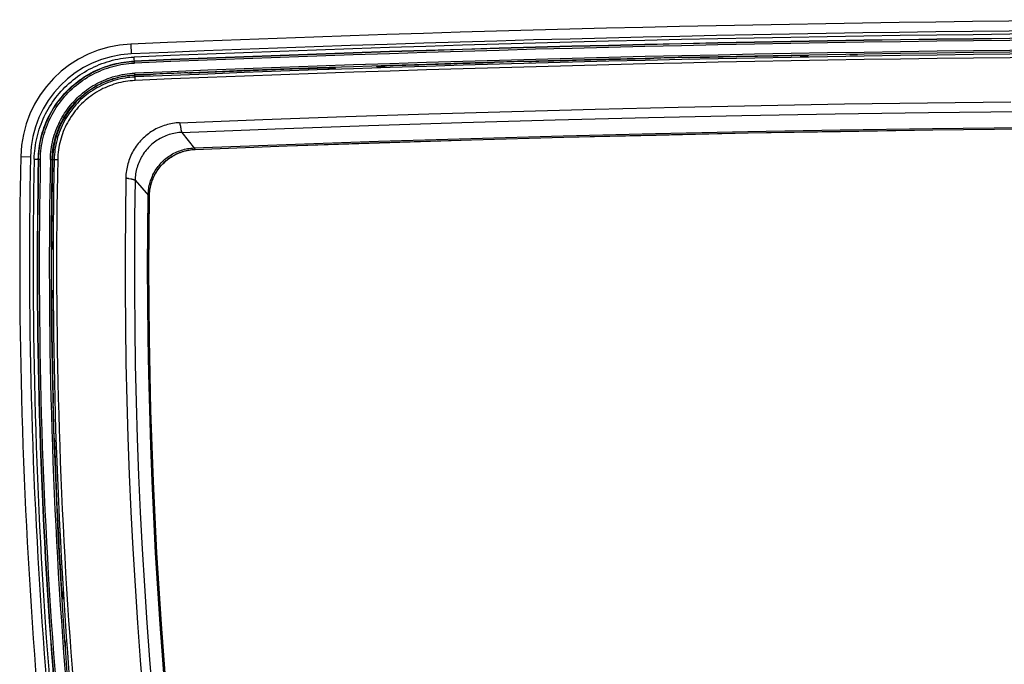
# Model space of a CAD drawing. Header units: centimetres. Extents: x 1912 to 37354, y 4932 to 6633.
# Tile 213 of 236: x 34832 to 34853, y 5990 to 6004. Entities that reach past the tile are written whole.
import ezdxf

# ---------------------------------------------------------------- set-up
doc = ezdxf.new("R2010")
doc.units = ezdxf.units.CM
doc.layers.add('$_urządzenia', color=250, linetype='Continuous')

# ---------------------------------------------------------------- blocks, each defined once
blk = doc.blocks.new('A$C92957c0b')
at = {"layer": '$_urządzenia'}
for p, q in [((-167.19, -875.28), (-167.13, -876.68)), ((-166.68, -878.01), (-166.72, -877.14)), ((-87.96, -877.2), (-88.02, -877.2)), ((-87.9, -877.2), (-87.96, -877.2)), ((-87.84, -877.2), (-87.9, -877.2)), ((-87.48, -877.24), (-87.53, -877.21)), ((-71.8, -876.93), (-71.84, -876.93)), ((-71.76, -876.93), (-71.8, -876.93)), ((-71.73, -876.93), (-71.76, -876.93)), ((-71.54, -876.93), (-71.57, -876.93)), ((-70.46, -876.91), (-71.54, -876.93)), ((-71.5, -877.06), (-71.54, -876.94)), ((-70.5, -877.04), (-71.5, -877.06)), ((-70.5, -877.04), (-70.46, -876.91)), ((-63.46, -876.8), (-64.54, -876.81)), ((-63.43, -876.8), (-63.46, -876.8)), ((-130.96, -878.43), (-132.04, -878.47)), ((-132, -878.59), (-132.04, -878.47)), ((-131, -878.56), (-132, -878.59)), ((-131, -878.56), (-130.96, -878.44)), ((-130.93, -878.43), (-130.96, -878.43)), ((-130.79, -878.42), (-130.83, -878.42)), ((-130.76, -878.42), (-130.79, -878.42)), ((-130.72, -878.42), (-130.76, -878.42)), ((-115.83, -877.96), (-115.89, -877.96)), ((-115.77, -877.96), (-115.83, -877.96)), ((-115.72, -877.95), (-115.77, -877.96)), ((-115.48, -877.93), (-115.47, -877.92)), ((-115.19, -877.89), (-115.24, -877.89)), ((-115.13, -877.89), (-115.19, -877.89)), ((-115.07, -877.88), (-115.13, -877.89)), ((-110.91, -877.77), (-110.97, -877.77)), ((-110.85, -877.77), (-110.91, -877.77)), ((-110.79, -877.77), (-110.85, -877.77)), ((-110.46, -877.78), (-110.47, -877.78)), ((-110.09, -877.8), (-110.14, -877.8)), ((-110.03, -877.8), (-110.09, -877.8)), ((-109.96, -877.79), (-110.03, -877.8)), ((-92.88, -877.36), (-92.94, -877.36)), ((-92.83, -877.36), (-92.88, -877.36)), ((-92.77, -877.36), (-92.83, -877.36)), ((-92.54, -877.33), (-92.53, -877.32)), ((-92.24, -877.3), (-92.3, -877.3)), ((-92.18, -877.29), (-92.24, -877.3)), ((-92.12, -877.29), (-92.18, -877.29)), ((-166.58, -880.49), (-166.62, -879.44)), ((-164.4, -879.66), (-164.46, -879.66)), ((-164.34, -879.65), (-164.4, -879.66)), ((-164.29, -879.65), (-164.34, -879.65)), ((-164.05, -879.62), (-164.05, -879.62)), ((-163.76, -879.58), (-163.81, -879.59)), ((-163.7, -879.58), (-163.76, -879.58)), ((-163.64, -879.57), (-163.7, -879.58)), ((-159.48, -879.41), (-159.54, -879.41)), ((-159.42, -879.4), (-159.48, -879.41)), ((-159.36, -879.4), (-159.42, -879.4)), ((-159.03, -879.42), (-159.04, -879.41)), ((-158.66, -879.43), (-158.72, -879.43)), ((-158.6, -879.42), (-158.66, -879.43)), ((-158.54, -879.42), (-158.6, -879.42)), ((-139.3, -878.71), (-139.34, -878.71)), ((-139.26, -878.71), (-139.3, -878.71)), ((-139.22, -878.71), (-139.26, -878.71)), ((-139.04, -878.71), (-139.07, -878.71)), ((-137.96, -878.67), (-139.04, -878.71)), ((-139, -878.83), (-139.04, -878.71)), ((-138, -878.79), (-139, -878.83)), ((-138, -878.79), (-137.96, -878.67)), ((-160.13, -886.88), (-160.11, -887.02)), ((-159.88, -887.89), (-158.11, -890.18)), ((-158, -890.33), (-158, -890.32)), ((-182.9, -891.35), (-181.5, -891.37)), ((-180.97, -891.7), (-180.1, -891.72)), ((-178.67, -891.75), (-177.62, -891.77)), ((-166.57, -894.74), (-164.65, -896.89)), ((-164.61, -896.94), (-164.65, -896.89)), ((-164.52, -897.02), (-164.53, -897.02)), ((-178.5, -903.16), (-178.5, -903.2)), ((-178.5, -903.2), (-178.5, -903.24)), ((-178.5, -903.24), (-178.5, -903.27)), ((-178.5, -903.27), (-178.5, -903.31)), ((-178.5, -903.43), (-178.5, -903.46)), ((-178.49, -903.46), (-178.37, -903.5)), ((-178.5, -904.54), (-178.38, -904.5)), ((-178.37, -910.5), (-178.5, -910.46)), ((-178.5, -911.73), (-178.5, -911.76)), ((-178.5, -911.76), (-178.5, -911.8)), ((-178.5, -911.8), (-178.5, -911.84)), ((-178.37, -911.5), (-178.49, -911.54)), ((-178.49, -911.54), (-178.49, -911.57)), ((-178.3, -926.83), (-178.3, -926.89)), ((-178.3, -926.89), (-178.3, -926.95)), ((-178.3, -926.95), (-178.3, -927.01)), ((-178.3, -927.01), (-178.3, -927.04)), ((-178.26, -926.49), (-178.29, -926.54)), ((-178.18, -931.14), (-178.17, -931.2)), ((-178.17, -931.2), (-178.17, -931.26)), ((-178.17, -931.26), (-178.17, -931.31)), ((-178.13, -931.55), (-178.14, -931.55)), ((-178.11, -931.79), (-178.1, -931.84)), ((-178.1, -931.84), (-178.1, -931.9)), ((-178.1, -931.9), (-178.1, -931.96)), ((-177.08, -953.22), (-177.08, -953.26)), ((-177.08, -953.26), (-177.08, -953.29)), ((-177.08, -953.29), (-177.07, -953.33)), ((-177.06, -953.43), (-177.06, -953.46)), ((-176.93, -953.5), (-177.05, -953.46)), ((-176.87, -954.5), (-176.99, -954.54)), ((-176.51, -961.54), (-176.51, -961.57))]:
    blk.add_line(p, q, dxfattribs=at)
for points in [[(-180.97, -891.7), (-180.96, -891.31), (-180.93, -890.91), (-180.9, -890.52), (-180.85, -890.13), (-180.8, -889.74), (-180.73, -889.35), (-180.66, -888.96), (-180.57, -888.58), (-180.48, -888.2), (-180.37, -887.82), (-180.26, -887.44), (-180.13, -887.07), (-179.99, -886.7), (-179.85, -886.33), (-179.69, -885.97), (-179.53, -885.61), (-179.36, -885.26), (-179.17, -884.91), (-178.98, -884.57), (-178.78, -884.23), (-178.57, -883.9), (-178.35, -883.57), (-178.12, -883.25), (-177.89, -882.93), (-177.64, -882.62), (-177.39, -882.32), (-177.13, -882.02), (-176.86, -881.74), (-176.59, -881.46), (-176.3, -881.18), (-176.01, -880.92), (-175.72, -880.66), (-175.41, -880.41), (-175.1, -880.16), (-174.78, -879.93), (-174.46, -879.7), (-174.13, -879.49), (-173.8, -879.28), (-173.46, -879.08), (-173.11, -878.89), (-172.76, -878.71), (-172.41, -878.53), (-172.05, -878.37), (-171.69, -878.22), (-171.32, -878.08), (-170.95, -877.94), (-170.58, -877.82), (-170.2, -877.71), (-169.82, -877.6), (-169.44, -877.51), (-169.05, -877.42), (-168.67, -877.35), (-168.28, -877.29), (-167.89, -877.24), (-167.5, -877.19), (-167.11, -877.16), (-166.72, -877.14)], [(-87.53, -877.21), (-87.53, -877.21), (-87.53, -877.21), (-87.54, -877.21), (-87.55, -877.21), (-87.56, -877.21), (-87.58, -877.2), (-87.59, -877.2), (-87.61, -877.2), (-87.62, -877.2), (-87.64, -877.2), (-87.66, -877.2), (-87.69, -877.2), (-87.71, -877.2), (-87.73, -877.2), (-87.76, -877.2), (-87.79, -877.2), (-87.84, -877.2)], [(-71.54, -876.94), (-71.54, -876.94), (-71.54, -876.94), (-71.55, -876.94), (-71.55, -876.94), (-71.56, -876.93), (-71.56, -876.93), (-71.57, -876.93), (-71.58, -876.93), (-71.59, -876.93), (-71.6, -876.93), (-71.61, -876.93), (-71.63, -876.93), (-71.64, -876.93), (-71.66, -876.93), (-71.67, -876.93), (-71.69, -876.93), (-71.73, -876.93)], [(-180.39, -891.71), (-180.38, -891.33), (-180.36, -890.96), (-180.33, -890.58), (-180.28, -890.2), (-180.23, -889.83), (-180.17, -889.45), (-180.09, -889.08), (-180.01, -888.71), (-179.92, -888.35), (-179.82, -887.98), (-179.71, -887.62), (-179.59, -887.26), (-179.46, -886.9), (-179.32, -886.55), (-179.17, -886.2), (-179.01, -885.86), (-178.84, -885.52), (-178.67, -885.19), (-178.48, -884.86), (-178.29, -884.53), (-178.09, -884.21), (-177.87, -883.89), (-177.66, -883.59), (-177.43, -883.28), (-177.19, -882.99), (-176.95, -882.7), (-176.7, -882.41), (-176.44, -882.13), (-176.18, -881.86), (-175.91, -881.6), (-175.63, -881.34), (-175.34, -881.1), (-175.05, -880.85), (-174.75, -880.62), (-174.45, -880.4), (-174.14, -880.18), (-173.82, -879.97), (-173.5, -879.77), (-173.17, -879.58), (-172.84, -879.4), (-172.51, -879.22), (-172.17, -879.06), (-171.82, -878.9), (-171.47, -878.75), (-171.12, -878.62), (-170.76, -878.49), (-170.4, -878.37), (-170.04, -878.26), (-169.68, -878.16), (-169.31, -878.07), (-168.94, -877.99), (-168.57, -877.92), (-168.19, -877.86), (-167.82, -877.81), (-167.44, -877.77), (-167.07, -877.74), (-166.69, -877.72)], [(-180.35, -891.71), (-180.34, -891.31), (-180.32, -890.92), (-180.28, -890.52), (-180.23, -890.13), (-180.18, -889.73), (-180.11, -889.34), (-180.03, -888.95), (-179.94, -888.56), (-179.83, -888.18), (-179.72, -887.8), (-179.6, -887.42), (-179.47, -887.04), (-179.32, -886.67), (-179.17, -886.3), (-179, -885.94), (-178.83, -885.58), (-178.64, -885.23), (-178.45, -884.88), (-178.25, -884.54), (-178.03, -884.2), (-177.81, -883.87), (-177.58, -883.55), (-177.34, -883.23), (-177.09, -882.92), (-176.83, -882.62), (-176.56, -882.32), (-176.29, -882.03), (-176.01, -881.75), (-175.72, -881.48), (-175.42, -881.21), (-175.11, -880.95), (-174.8, -880.71), (-174.48, -880.47), (-174.16, -880.24), (-173.82, -880.02), (-173.49, -879.81), (-173.14, -879.61), (-172.79, -879.41), (-172.44, -879.23), (-172.08, -879.06), (-171.71, -878.9), (-171.35, -878.74), (-170.97, -878.6), (-170.6, -878.47), (-170.22, -878.35), (-169.84, -878.24), (-169.45, -878.14), (-169.06, -878.05), (-168.67, -877.98), (-168.28, -877.91), (-167.88, -877.86), (-167.48, -877.81), (-167.09, -877.78), (-166.69, -877.76)], [(-180.1, -891.72), (-180.09, -891.33), (-180.07, -890.94), (-180.03, -890.55), (-179.99, -890.16), (-179.93, -889.77), (-179.86, -889.39), (-179.78, -889.01), (-179.69, -888.63), (-179.59, -888.25), (-179.48, -887.87), (-179.36, -887.5), (-179.23, -887.13), (-179.09, -886.76), (-178.94, -886.4), (-178.78, -886.05), (-178.61, -885.7), (-178.42, -885.35), (-178.23, -885.01), (-178.03, -884.67), (-177.82, -884.34), (-177.61, -884.01), (-177.38, -883.7), (-177.14, -883.38), (-176.9, -883.08), (-176.64, -882.78), (-176.38, -882.49), (-176.11, -882.2), (-175.83, -881.93), (-175.55, -881.66), (-175.25, -881.4), (-174.95, -881.15), (-174.65, -880.91), (-174.33, -880.67), (-174.01, -880.44), (-173.69, -880.23), (-173.36, -880.02), (-173.02, -879.82), (-172.67, -879.63), (-172.33, -879.45), (-171.97, -879.29), (-171.62, -879.13), (-171.25, -878.98), (-170.89, -878.84), (-170.52, -878.71), (-170.15, -878.59), (-169.77, -878.48), (-169.39, -878.39), (-169.01, -878.3), (-168.62, -878.22), (-168.24, -878.16), (-167.85, -878.1), (-167.46, -878.06), (-167.07, -878.03), (-166.68, -878.01)], [(-130.83, -878.42), (-130.84, -878.42), (-130.86, -878.43), (-130.87, -878.43), (-130.89, -878.43), (-130.9, -878.43), (-130.91, -878.43), (-130.92, -878.43), (-130.93, -878.43), (-130.94, -878.43), (-130.94, -878.44), (-130.95, -878.44), (-130.95, -878.44), (-130.96, -878.44), (-130.96, -878.44), (-130.96, -878.44)], [(-130.66, -878.42), (-130.68, -878.42), (-130.72, -878.42)], [(-115.89, -877.96), (-115.95, -877.96), (-115.98, -877.96)], [(-115.52, -877.93), (-115.53, -877.94), (-115.55, -877.94), (-115.56, -877.94), (-115.58, -877.94), (-115.6, -877.94), (-115.62, -877.95), (-115.64, -877.95), (-115.67, -877.95), (-115.69, -877.95), (-115.72, -877.95)], [(-115.48, -877.93), (-115.49, -877.93), (-115.49, -877.93), (-115.5, -877.93), (-115.51, -877.93), (-115.52, -877.93)], [(-115.24, -877.89), (-115.27, -877.9), (-115.29, -877.9), (-115.31, -877.9), (-115.34, -877.9), (-115.36, -877.9), (-115.38, -877.9), (-115.39, -877.91), (-115.41, -877.91), (-115.43, -877.91), (-115.44, -877.91), (-115.45, -877.91), (-115.46, -877.92), (-115.47, -877.92), (-115.47, -877.92), (-115.47, -877.92)], [(-114.98, -877.88), (-115.01, -877.88), (-115.07, -877.88)], [(-110.51, -877.77), (-110.52, -877.77), (-110.53, -877.77), (-110.55, -877.77), (-110.57, -877.77), (-110.59, -877.77), (-110.61, -877.77), (-110.63, -877.77), (-110.65, -877.77), (-110.68, -877.77), (-110.7, -877.77), (-110.73, -877.77), (-110.79, -877.77)], [(-110.47, -877.78), (-110.47, -877.78), (-110.48, -877.78), (-110.49, -877.77), (-110.5, -877.77), (-110.51, -877.77)], [(-110.14, -877.8), (-110.2, -877.8), (-110.23, -877.8), (-110.25, -877.8), (-110.28, -877.8), (-110.3, -877.8), (-110.32, -877.8), (-110.34, -877.8), (-110.36, -877.79), (-110.38, -877.79), (-110.4, -877.79), (-110.41, -877.79), (-110.43, -877.79), (-110.44, -877.79), (-110.45, -877.79), (-110.45, -877.79), (-110.46, -877.79), (-110.46, -877.78)], [(-92.94, -877.36), (-93.01, -877.36), (-93.04, -877.37)], [(-92.57, -877.34), (-92.59, -877.34), (-92.6, -877.34), (-92.62, -877.34), (-92.64, -877.35), (-92.66, -877.35), (-92.68, -877.35), (-92.7, -877.35), (-92.72, -877.35), (-92.75, -877.35), (-92.77, -877.36)], [(-92.54, -877.33), (-92.54, -877.33), (-92.55, -877.33), (-92.55, -877.33), (-92.56, -877.34), (-92.57, -877.34)], [(-92.3, -877.3), (-92.32, -877.3), (-92.35, -877.3), (-92.37, -877.3), (-92.39, -877.31), (-92.41, -877.31), (-92.43, -877.31), (-92.45, -877.31), (-92.47, -877.31), (-92.48, -877.31), (-92.49, -877.32), (-92.5, -877.32), (-92.51, -877.32), (-92.52, -877.32), (-92.53, -877.32), (-92.53, -877.32)], [(-92.03, -877.29), (-92.06, -877.29), (-92.12, -877.29)], [(-178.67, -891.75), (-178.65, -891.39), (-178.63, -891.04), (-178.6, -890.69), (-178.56, -890.34), (-178.51, -890), (-178.45, -889.65), (-178.38, -889.31), (-178.3, -888.97), (-178.21, -888.63), (-178.11, -888.29), (-178, -887.96), (-177.88, -887.63), (-177.76, -887.3), (-177.62, -886.98), (-177.48, -886.66), (-177.32, -886.35), (-177.16, -886.04), (-176.99, -885.73), (-176.81, -885.43), (-176.63, -885.14), (-176.43, -884.85), (-176.23, -884.56), (-176.02, -884.28), (-175.8, -884.01), (-175.57, -883.74), (-175.34, -883.48), (-175.1, -883.23), (-174.85, -882.98), (-174.6, -882.74), (-174.34, -882.51), (-174.07, -882.28), (-173.8, -882.07), (-173.52, -881.86), (-173.23, -881.65), (-172.94, -881.46), (-172.64, -881.27), (-172.34, -881.09), (-172.04, -880.92), (-171.73, -880.76), (-171.41, -880.61), (-171.09, -880.47), (-170.77, -880.33), (-170.44, -880.21), (-170.11, -880.09), (-169.78, -879.98), (-169.44, -879.89), (-169.1, -879.8), (-168.75, -879.72), (-168.4, -879.65), (-168.05, -879.58), (-167.69, -879.53), (-167.34, -879.49), (-166.98, -879.46), (-166.62, -879.44)], [(-178.42, -891.75), (-178.4, -891.4), (-178.38, -891.06), (-178.35, -890.71), (-178.31, -890.37), (-178.26, -890.04), (-178.2, -889.7), (-178.13, -889.36), (-178.05, -889.03), (-177.97, -888.7), (-177.87, -888.37), (-177.76, -888.04), (-177.65, -887.72), (-177.52, -887.4), (-177.39, -887.08), (-177.25, -886.77), (-177.1, -886.46), (-176.94, -886.16), (-176.78, -885.86), (-176.6, -885.56), (-176.42, -885.27), (-176.23, -884.99), (-176.03, -884.71), (-175.82, -884.44), (-175.61, -884.17), (-175.38, -883.91), (-175.16, -883.65), (-174.92, -883.4), (-174.68, -883.16), (-174.43, -882.93), (-174.17, -882.7), (-173.91, -882.48), (-173.64, -882.26), (-173.37, -882.06), (-173.09, -881.86), (-172.8, -881.67), (-172.51, -881.49), (-172.22, -881.31), (-171.92, -881.15), (-171.62, -880.99), (-171.31, -880.84), (-170.99, -880.7), (-170.68, -880.57), (-170.36, -880.44), (-170.03, -880.33), (-169.71, -880.22), (-169.37, -880.13), (-169.04, -880.04), (-168.7, -879.96), (-168.36, -879.89), (-168.01, -879.83), (-167.66, -879.78), (-167.31, -879.74), (-166.96, -879.71), (-166.61, -879.69)], [(-166.61, -879.75), (-166.97, -879.77), (-167.33, -879.8), (-167.69, -879.84), (-168.05, -879.9), (-168.41, -879.96), (-168.76, -880.03), (-169.12, -880.12), (-169.47, -880.21), (-169.81, -880.32), (-170.16, -880.43), (-170.5, -880.56), (-170.83, -880.69), (-171.17, -880.84), (-171.49, -880.99), (-171.82, -881.16), (-172.14, -881.33), (-172.45, -881.51), (-172.76, -881.71), (-173.06, -881.91), (-173.35, -882.12), (-173.64, -882.34), (-173.93, -882.56), (-174.2, -882.8), (-174.47, -883.04), (-174.73, -883.29), (-174.99, -883.55), (-175.23, -883.82), (-175.47, -884.09), (-175.7, -884.38), (-175.92, -884.66), (-176.13, -884.96), (-176.34, -885.26), (-176.53, -885.56), (-176.72, -885.87), (-176.9, -886.19), (-177.06, -886.51), (-177.22, -886.84), (-177.37, -887.17), (-177.51, -887.51), (-177.64, -887.85), (-177.75, -888.19), (-177.86, -888.54), (-177.96, -888.89), (-178.05, -889.24), (-178.12, -889.59), (-178.19, -889.95), (-178.24, -890.31), (-178.29, -890.67), (-178.32, -891.03), (-178.35, -891.39), (-178.36, -891.75)], [(-166.6, -879.99), (-166.95, -880.01), (-167.31, -880.04), (-167.66, -880.08), (-168.01, -880.13), (-168.36, -880.19), (-168.71, -880.27), (-169.06, -880.35), (-169.4, -880.44), (-169.74, -880.54), (-170.08, -880.66), (-170.41, -880.78), (-170.74, -880.91), (-171.07, -881.05), (-171.39, -881.2), (-171.7, -881.37), (-172.02, -881.54), (-172.32, -881.72), (-172.62, -881.9), (-172.92, -882.1), (-173.21, -882.31), (-173.49, -882.52), (-173.77, -882.74), (-174.04, -882.97), (-174.3, -883.21), (-174.56, -883.46), (-174.81, -883.71), (-175.05, -883.97), (-175.28, -884.24), (-175.51, -884.52), (-175.72, -884.8), (-175.93, -885.09), (-176.13, -885.38), (-176.32, -885.68), (-176.51, -885.98), (-176.68, -886.29), (-176.84, -886.61), (-177, -886.93), (-177.14, -887.25), (-177.28, -887.58), (-177.41, -887.91), (-177.52, -888.25), (-177.63, -888.59), (-177.72, -888.93), (-177.81, -889.28), (-177.88, -889.63), (-177.95, -889.98), (-178.01, -890.33), (-178.05, -890.69), (-178.08, -891.04), (-178.11, -891.4), (-178.12, -891.76)], [(-164.46, -879.66), (-164.52, -879.66), (-164.55, -879.66)], [(-164.09, -879.63), (-164.1, -879.63), (-164.12, -879.63), (-164.13, -879.64), (-164.15, -879.64), (-164.17, -879.64), (-164.19, -879.64), (-164.21, -879.64), (-164.24, -879.65), (-164.26, -879.65), (-164.29, -879.65)], [(-164.05, -879.62), (-164.06, -879.62), (-164.06, -879.62), (-164.07, -879.63), (-164.08, -879.63), (-164.09, -879.63)], [(-163.81, -879.59), (-163.84, -879.59), (-163.86, -879.59), (-163.89, -879.59), (-163.91, -879.59), (-163.93, -879.6), (-163.95, -879.6), (-163.97, -879.6), (-163.98, -879.6), (-164, -879.6), (-164.01, -879.61), (-164.02, -879.61), (-164.03, -879.61), (-164.04, -879.61), (-164.04, -879.61), (-164.05, -879.62)], [(-163.55, -879.57), (-163.58, -879.57), (-163.64, -879.57)], [(-159.08, -879.41), (-159.09, -879.41), (-159.11, -879.4), (-159.12, -879.4), (-159.14, -879.4), (-159.16, -879.4), (-159.18, -879.4), (-159.2, -879.4), (-159.22, -879.4), (-159.25, -879.4), (-159.27, -879.4), (-159.3, -879.4), (-159.36, -879.4)], [(-159.04, -879.41), (-159.04, -879.41), (-159.05, -879.41), (-159.06, -879.41), (-159.07, -879.41), (-159.08, -879.41)], [(-158.72, -879.43), (-158.77, -879.43), (-158.8, -879.43), (-158.83, -879.43), (-158.85, -879.43), (-158.87, -879.43), (-158.9, -879.43), (-158.92, -879.43), (-158.94, -879.43), (-158.95, -879.43), (-158.97, -879.43), (-158.98, -879.42), (-159, -879.42), (-159.01, -879.42), (-159.02, -879.42), (-159.02, -879.42), (-159.03, -879.42), (-159.03, -879.42)], [(-139.04, -878.71), (-139.04, -878.71), (-139.04, -878.71), (-139.05, -878.71), (-139.05, -878.71), (-139.06, -878.71), (-139.06, -878.71), (-139.07, -878.71), (-139.08, -878.71), (-139.09, -878.71), (-139.1, -878.71), (-139.12, -878.71), (-139.13, -878.71), (-139.14, -878.71), (-139.16, -878.7), (-139.17, -878.7), (-139.19, -878.7), (-139.22, -878.71)], [(-166.58, -880.49), (-166.92, -880.51), (-167.26, -880.54), (-167.6, -880.58), (-167.93, -880.63), (-168.27, -880.68), (-168.6, -880.75), (-168.93, -880.83), (-169.26, -880.92), (-169.59, -881.02), (-169.91, -881.13), (-170.23, -881.24), (-170.55, -881.37), (-170.86, -881.51), (-171.17, -881.65), (-171.47, -881.81), (-171.77, -881.97), (-172.06, -882.14), (-172.35, -882.32), (-172.64, -882.51), (-172.91, -882.71), (-173.19, -882.92), (-173.45, -883.13), (-173.71, -883.35), (-173.96, -883.58), (-174.21, -883.81), (-174.45, -884.06), (-174.68, -884.31), (-174.9, -884.56), (-175.12, -884.83), (-175.32, -885.1), (-175.52, -885.37), (-175.72, -885.65), (-175.9, -885.94), (-176.07, -886.23), (-176.24, -886.53), (-176.4, -886.83), (-176.55, -887.14), (-176.69, -887.45), (-176.82, -887.77), (-176.94, -888.08), (-177.05, -888.41), (-177.15, -888.73), (-177.24, -889.06), (-177.32, -889.39), (-177.4, -889.73), (-177.46, -890.06), (-177.51, -890.4), (-177.55, -890.74), (-177.59, -891.08), (-177.61, -891.42), (-177.62, -891.77)], [(-160.21, -886.51), (-148.35, -886.05), (-136.49, -885.63), (-124.62, -885.24), (-112.76, -884.89), (-100.89, -884.57), (-89.02, -884.29), (-77.16, -884.04), (-65.29, -883.83), (-53.42, -883.66), (-41.55, -883.52)], [(-159.88, -887.89), (-146.56, -887.38), (-133.24, -886.91), (-119.92, -886.49), (-106.6, -886.12), (-93.28, -885.78), (-79.95, -885.49), (-66.63, -885.25), (-53.3, -885.05), (-39.98, -884.89)], [(-160.21, -886.51), (-160.46, -886.52), (-160.71, -886.55), (-160.96, -886.57), (-161.21, -886.61), (-161.46, -886.66), (-161.71, -886.71), (-161.96, -886.77), (-162.2, -886.84), (-162.44, -886.92), (-162.68, -887), (-162.91, -887.09), (-163.14, -887.19), (-163.37, -887.3), (-163.6, -887.41), (-163.82, -887.53), (-164.04, -887.66), (-164.25, -887.79), (-164.46, -887.93), (-164.66, -888.08), (-164.86, -888.24), (-165.06, -888.4), (-165.25, -888.56), (-165.43, -888.73), (-165.61, -888.91), (-165.79, -889.09), (-165.96, -889.28), (-166.12, -889.48), (-166.27, -889.68), (-166.42, -889.88), (-166.56, -890.09), (-166.7, -890.3), (-166.83, -890.52), (-166.95, -890.74), (-167.07, -890.96), (-167.17, -891.19), (-167.27, -891.42), (-167.37, -891.65), (-167.45, -891.89), (-167.53, -892.13), (-167.6, -892.37), (-167.67, -892.62), (-167.72, -892.86), (-167.77, -893.11), (-167.81, -893.36), (-167.84, -893.61), (-167.87, -893.86), (-167.88, -894.11), (-167.89, -894.37)], [(-160.21, -886.51), (-160.2, -886.57), (-160.19, -886.62), (-160.17, -886.68), (-160.16, -886.75), (-160.15, -886.81), (-160.13, -886.88)], [(-160.11, -887.02), (-160.08, -887.16), (-160.06, -887.31)], [(-158.15, -890.11), (-144.98, -889.61), (-131.8, -889.16), (-118.63, -888.75), (-105.45, -888.38), (-92.27, -888.05), (-79.09, -887.77), (-65.91, -887.53), (-52.73, -887.33), (-39.55, -887.18)], [(-159.88, -887.89), (-160.11, -887.9), (-160.34, -887.93), (-160.58, -887.96), (-160.81, -887.99), (-161.04, -888.04), (-161.27, -888.09), (-161.49, -888.15), (-161.72, -888.22), (-161.94, -888.29), (-162.16, -888.37), (-162.38, -888.46), (-162.59, -888.56), (-162.8, -888.67), (-163.01, -888.78), (-163.21, -888.9), (-163.41, -889.02), (-163.6, -889.15), (-163.79, -889.29), (-163.98, -889.43), (-164.16, -889.58), (-164.33, -889.74), (-164.5, -889.9), (-164.67, -890.07), (-164.82, -890.24), (-164.98, -890.42), (-165.12, -890.61), (-165.26, -890.79), (-165.4, -890.99), (-165.52, -891.18), (-165.64, -891.39), (-165.76, -891.59), (-165.86, -891.8), (-165.96, -892.01), (-166.06, -892.23), (-166.14, -892.45), (-166.22, -892.67), (-166.29, -892.89), (-166.35, -893.12), (-166.4, -893.35), (-166.45, -893.58), (-166.49, -893.81), (-166.52, -894.04), (-166.55, -894.27), (-166.56, -894.51), (-166.57, -894.74)], [(-160.06, -887.31), (-160.04, -887.38), (-160.03, -887.45), (-160.02, -887.51), (-160, -887.57), (-159.99, -887.63), (-159.97, -887.68), (-159.96, -887.73), (-159.94, -887.77), (-159.93, -887.81), (-159.91, -887.84), (-159.89, -887.87), (-159.88, -887.89)], [(-158, -890.32), (-144.84, -889.82), (-131.68, -889.36), (-118.52, -888.95), (-105.35, -888.58), (-92.19, -888.25), (-79.02, -887.97), (-65.85, -887.73), (-52.68, -887.54), (-39.51, -887.39)], [(-158, -890.33), (-144.84, -889.83), (-131.68, -889.37), (-118.52, -888.96), (-105.35, -888.59), (-92.18, -888.27), (-79.02, -887.98), (-65.85, -887.75), (-52.68, -887.55), (-39.51, -887.4)], [(-164.7, -896.84), (-164.7, -896.61), (-164.68, -896.38), (-164.66, -896.15), (-164.63, -895.92), (-164.59, -895.69), (-164.55, -895.47), (-164.49, -895.24), (-164.43, -895.02), (-164.36, -894.8), (-164.29, -894.58), (-164.2, -894.37), (-164.11, -894.16), (-164.02, -893.95), (-163.91, -893.74), (-163.8, -893.54), (-163.69, -893.34), (-163.56, -893.15), (-163.43, -892.96), (-163.29, -892.78), (-163.15, -892.6), (-163, -892.42), (-162.85, -892.25), (-162.69, -892.09), (-162.52, -891.93), (-162.35, -891.78), (-162.17, -891.63), (-161.99, -891.49), (-161.81, -891.35), (-161.62, -891.22), (-161.42, -891.1), (-161.22, -890.98), (-161.02, -890.87), (-160.81, -890.77), (-160.6, -890.68), (-160.39, -890.59), (-160.18, -890.51), (-159.96, -890.43), (-159.74, -890.37), (-159.52, -890.31), (-159.29, -890.26), (-159.07, -890.21), (-158.84, -890.18), (-158.61, -890.15), (-158.38, -890.13), (-158.15, -890.11)], [(-164.53, -897.02), (-164.53, -896.79), (-164.51, -896.56), (-164.49, -896.33), (-164.46, -896.1), (-164.42, -895.88), (-164.38, -895.65), (-164.32, -895.43), (-164.26, -895.2), (-164.19, -894.98), (-164.12, -894.77), (-164.04, -894.55), (-163.95, -894.34), (-163.85, -894.14), (-163.75, -893.93), (-163.64, -893.73), (-163.52, -893.54), (-163.4, -893.34), (-163.26, -893.15), (-163.13, -892.97), (-162.99, -892.79), (-162.84, -892.62), (-162.68, -892.45), (-162.52, -892.28), (-162.36, -892.12), (-162.19, -891.97), (-162.01, -891.82), (-161.83, -891.68), (-161.65, -891.55), (-161.46, -891.42), (-161.26, -891.3), (-161.06, -891.18), (-160.86, -891.07), (-160.66, -890.97), (-160.45, -890.88), (-160.24, -890.79), (-160.03, -890.71), (-159.81, -890.63), (-159.59, -890.57), (-159.36, -890.51), (-159.14, -890.46), (-158.91, -890.41), (-158.69, -890.38), (-158.46, -890.35), (-158.23, -890.33), (-158, -890.32)], [(-164.52, -897.02), (-164.52, -896.8), (-164.5, -896.59), (-164.48, -896.38), (-164.46, -896.16), (-164.42, -895.95), (-164.38, -895.74), (-164.34, -895.53), (-164.28, -895.32), (-164.22, -895.11), (-164.16, -894.91), (-164.08, -894.71), (-164, -894.51), (-163.92, -894.31), (-163.83, -894.12), (-163.73, -893.93), (-163.63, -893.74), (-163.52, -893.56), (-163.4, -893.37), (-163.28, -893.2), (-163.15, -893.02), (-163.02, -892.85), (-162.88, -892.69), (-162.74, -892.53), (-162.6, -892.37), (-162.44, -892.22), (-162.29, -892.08), (-162.13, -891.93), (-161.96, -891.8), (-161.79, -891.67), (-161.61, -891.54), (-161.44, -891.42), (-161.25, -891.31), (-161.07, -891.2), (-160.88, -891.09), (-160.69, -891), (-160.49, -890.91), (-160.3, -890.82), (-160.1, -890.75), (-159.9, -890.68), (-159.69, -890.61), (-159.48, -890.55), (-159.28, -890.5), (-159.07, -890.45), (-158.85, -890.42), (-158.64, -890.38), (-158.43, -890.36), (-158.22, -890.34), (-158, -890.33)], [(-158.11, -890.18), (-158.07, -890.22), (-158.05, -890.25), (-158.04, -890.26), (-158.03, -890.28), (-158.02, -890.29), (-158.01, -890.3), (-158.01, -890.31), (-158.01, -890.31), (-158, -890.32)], [(-167.89, -894.37), (-167.96, -899.67), (-168, -904.97), (-167.99, -910.27), (-167.95, -915.57), (-167.87, -920.87), (-167.75, -926.17), (-167.59, -931.47), (-167.4, -936.77), (-167.16, -942.07), (-166.89, -947.36), (-166.58, -952.66), (-166.23, -957.95), (-165.85, -963.24), (-165.42, -968.52)], [(-167.89, -894.37), (-167.84, -894.38), (-167.79, -894.39), (-167.74, -894.41), (-167.69, -894.42), (-167.63, -894.43), (-167.57, -894.44), (-167.52, -894.46), (-167.45, -894.47), (-167.2, -894.52)], [(-167.2, -894.52), (-167.14, -894.53), (-167.08, -894.55), (-167.02, -894.56), (-166.96, -894.57), (-166.9, -894.59), (-166.85, -894.6), (-166.8, -894.62), (-166.76, -894.63), (-166.72, -894.65), (-166.69, -894.66), (-166.66, -894.68), (-166.63, -894.69), (-166.61, -894.71), (-166.59, -894.73), (-166.57, -894.74)], [(-166.57, -894.74), (-166.64, -900.01), (-166.67, -905.28), (-166.66, -910.55), (-166.62, -915.81), (-166.54, -921.08), (-166.42, -926.35), (-166.26, -931.61), (-166.07, -936.87), (-165.83, -942.14), (-165.56, -947.4), (-165.25, -952.66), (-164.91, -957.91), (-164.52, -963.17), (-164.1, -968.42)], [(-162.21, -968.29), (-162.62, -963.2), (-163, -958.1), (-163.34, -953.01), (-163.64, -947.91), (-163.9, -942.8), (-164.14, -937.7), (-164.33, -932.59), (-164.49, -927.49), (-164.62, -922.38), (-164.71, -917.27), (-164.76, -912.16), (-164.78, -907.05), (-164.76, -901.94), (-164.7, -896.84)], [(-164.53, -897.02), (-164.54, -897.01), (-164.54, -897.01), (-164.55, -897.01), (-164.55, -897), (-164.57, -896.99), (-164.58, -896.97), (-164.59, -896.96), (-164.61, -896.94)], [(-162.04, -968.28), (-162.45, -963.2), (-162.82, -958.12), (-163.16, -953.04), (-163.46, -947.95), (-163.73, -942.86), (-163.96, -937.77), (-164.16, -932.68), (-164.32, -927.59), (-164.44, -922.49), (-164.53, -917.4), (-164.59, -912.3), (-164.6, -907.21), (-164.59, -902.11), (-164.53, -897.02)], [(-162.03, -968.28), (-162.44, -963.2), (-162.81, -958.12), (-163.15, -953.04), (-163.45, -947.95), (-163.72, -942.86), (-163.95, -937.77), (-164.14, -932.68), (-164.31, -927.59), (-164.43, -922.49), (-164.52, -917.4), (-164.57, -912.3), (-164.59, -907.21), (-164.57, -902.11), (-164.52, -897.02)], [(-178.5, -903.31), (-178.5, -903.33), (-178.5, -903.34), (-178.5, -903.36), (-178.5, -903.37), (-178.5, -903.39), (-178.5, -903.4), (-178.5, -903.41), (-178.5, -903.42), (-178.5, -903.43), (-178.5, -903.44), (-178.5, -903.44), (-178.49, -903.45), (-178.49, -903.45), (-178.49, -903.46), (-178.49, -903.46), (-178.49, -903.46)], [(-178.49, -911.54), (-178.49, -911.54), (-178.49, -911.54), (-178.49, -911.55), (-178.49, -911.55), (-178.49, -911.56), (-178.49, -911.56), (-178.49, -911.57), (-178.49, -911.58), (-178.49, -911.59), (-178.49, -911.6), (-178.5, -911.61), (-178.5, -911.63), (-178.5, -911.64), (-178.5, -911.66), (-178.5, -911.67), (-178.5, -911.69), (-178.5, -911.73)], [(-178.29, -926.54), (-178.29, -926.54), (-178.29, -926.55), (-178.29, -926.56), (-178.29, -926.57), (-178.29, -926.58), (-178.3, -926.59), (-178.3, -926.61), (-178.3, -926.62), (-178.3, -926.64), (-178.3, -926.66), (-178.3, -926.68), (-178.3, -926.7), (-178.3, -926.72), (-178.3, -926.75), (-178.3, -926.78), (-178.3, -926.83)], [(-178.18, -931.05), (-178.18, -931.08), (-178.18, -931.14)], [(-178.17, -931.31), (-178.17, -931.34), (-178.16, -931.36), (-178.16, -931.39), (-178.16, -931.41), (-178.16, -931.43), (-178.16, -931.45), (-178.15, -931.47), (-178.15, -931.48), (-178.15, -931.5), (-178.15, -931.51), (-178.15, -931.52), (-178.15, -931.53), (-178.14, -931.54), (-178.14, -931.54), (-178.14, -931.55)], [(-178.13, -931.55), (-178.13, -931.56), (-178.13, -931.56), (-178.13, -931.57), (-178.13, -931.58), (-178.13, -931.59)], [(-178.13, -931.59), (-178.12, -931.6), (-178.12, -931.62), (-178.12, -931.63), (-178.12, -931.65), (-178.12, -931.67), (-178.11, -931.69), (-178.11, -931.71), (-178.11, -931.74), (-178.11, -931.76), (-178.11, -931.79)], [(-178.1, -931.96), (-178.1, -932.02), (-178.09, -932.05)], [(-177.09, -953.16), (-177.08, -953.18), (-177.08, -953.22)], [(-177.07, -953.33), (-177.07, -953.34), (-177.07, -953.36), (-177.07, -953.37), (-177.07, -953.39), (-177.07, -953.4), (-177.06, -953.41), (-177.06, -953.42), (-177.06, -953.43), (-177.06, -953.44), (-177.06, -953.44), (-177.06, -953.45), (-177.06, -953.45), (-177.05, -953.46), (-177.05, -953.46), (-177.05, -953.46)]]:
    blk.add_lwpolyline(points, dxfattribs=at)
for centre, radius, start, end in [((0, -4884.2), 4012.4, 87.61194, 92.38806), ((0, -4884.2), 4011, 87.61194, 92.38806), ((0, -4884.3), 4010.63, 87.61762, 92.38238), ((0, -4884.3), 4010.05, 87.61762, 92.38238), ((0, -4884.3), 4010.01, 87.61762, 92.38238), ((-166.5, -891.67), 16.4, 92.3881, 178.8666), ((0, -4884.3), 4009.76, 87.61762, 92.38238), ((-166.5, -891.67), 15, 92.3881, 178.8666), ((0, -4884.3), 4008.32, 87.61762, 92.38238), ((0, -4884.3), 4008.07, 87.61762, 92.38238), ((0, -4884.3), 4007.78, 87.61762, 92.38238), ((0, -4884.3), 4007.28, 87.61762, 92.38238), ((0, -4884.3), 4008.07, 91.25841, 91.31573), ((0, -4884.3), 4008.01, 91.02701, 91.25062), ((0, -4884.3), 4008.01, 91.6582, 91.86818), ((0, -4884.3), 4008.07, 91.5865, 91.64383), ((0, -4884.3), 4008.01, 91.3301, 91.57216), ((0, -4884.3), 4008.01, 92.35298, 92.38238), ((0, -4884.3), 4008.07, 92.28123, 92.33859), ((0, -4884.3), 4008.01, 91.99229, 92.2669), ((568.35, -906.21), 751.4, 178.8666, 190.06689), ((568.35, -906.21), 750, 178.8666, 190.06689), ((568, -907), 749.13, 178.82971, 189.99585), ((568, -907), 748.55, 178.82971, 189.99585), ((568, -907), 748.51, 178.82971, 189.99585), ((568, -907), 748.26, 178.82971, 189.99585), ((568, -907), 746.82, 178.82971, 189.99585), ((568, -907), 746.57, 178.82971, 189.99585), ((568, -907), 746.51, 178.82971, 179.70539), ((568, -907), 746.28, 178.82971, 189.99585), ((568, -907), 745.78, 178.82971, 189.99585), ((568, -907), 746.51, 179.72841, 179.81124), ((568, -907), 746.38, 179.73132, 179.80809), ((568, -907), 746.51, 180.26551, 180.34834), ((568, -907), 746.38, 180.26868, 180.34544), ((568, -907), 746.51, 180.37136, 181.49633), ((568, -907), 746.57, 181.53811, 181.8459), ((568, -907), 746.51, 181.92311, 183.54521), ((568, -907), 746.51, 183.56835, 183.65131), ((568, -907), 746.38, 183.57187, 183.64879), ((568, -907), 746.51, 184.10662, 184.18971)]:
    blk.add_arc(centre, radius, start, end, dxfattribs=at)

msp = doc.modelspace()

# ---------------------------------------------------------------- block references
at = {"layer": '$_urządzenia', "xscale": 0.15, "yscale": 0.15, "zscale": 0.15}
msp.add_blockref('A$C92957c0b', (34859.025, 6134.913), dxfattribs=at)

doc.saveas('drawing.dxf')
